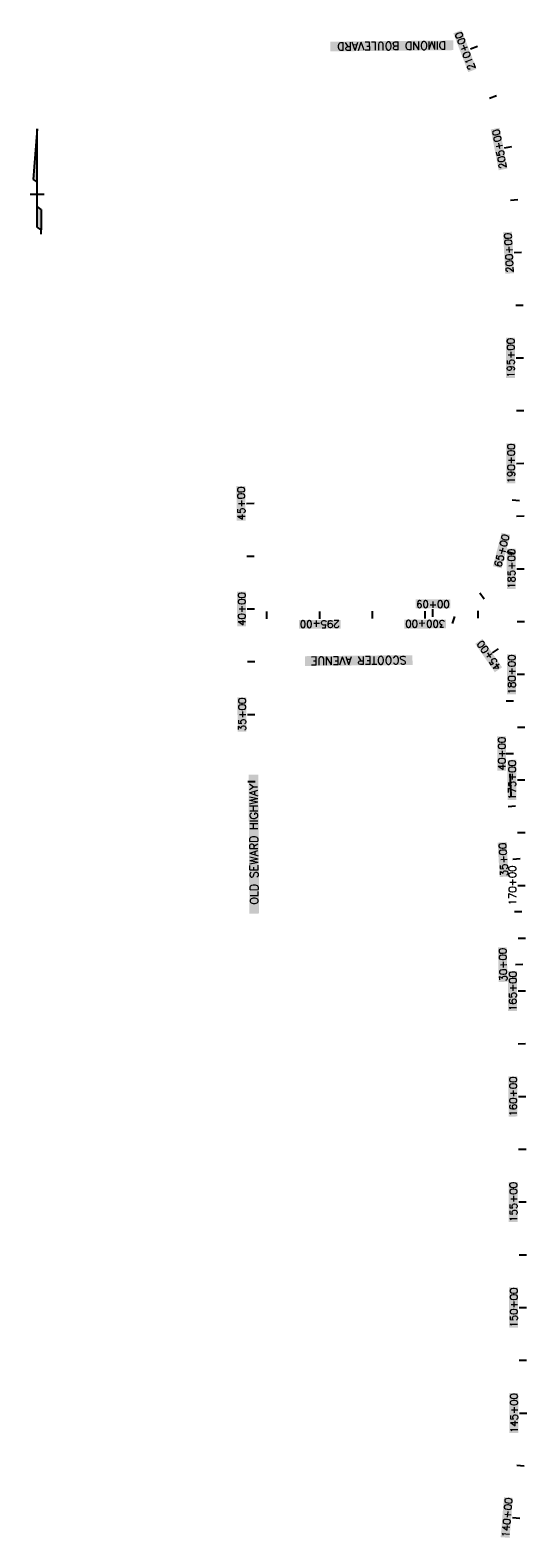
# Model space of a CAD drawing. Extents: x 137493 to 190720, y 74864 to 113208.
# Tile 7 of 7: x 186797 to 190720, y 101301 to 113208. Entities that reach past the tile are written whole.
import ezdxf
from ezdxf.enums import TextEntityAlignment as Align

# ---------------------------------------------------------------- set-up
doc = ezdxf.new("R2010")
doc.units = 0
doc.header["$LTSCALE"] = 250
doc.header["$MEASUREMENT"] = 0
for name, color, linetype in [('ety-MAINLINE', 5, 'Continuous'), ('OS-STALBL', 5, 'Continuous'), ('R1-STALBL', 5, 'Continuous'), ('R2-STALBL', 5, 'Continuous'), ('S-STALBL', 5, 'Continuous'), ('SN', 3, 'Continuous'), ('WL-STALBL', 5, 'Continuous')]:
    doc.layers.add(name, color=color, linetype=linetype)
doc.styles.add('L140', font='ROMANSM.shx', dxfattribs={"height": 60})

# ---------------------------------------------------------------- blocks, each defined once
blk = doc.blocks.new('dotarrow')
for p, q in [((0, 1.244), (-0.077, 0.285)), ((0, -0.619), (0, 1.244)), ((0.134, 0), (-0.134, 0)), ((-0.077, 0.285), (-0.003, 0.232)), ((0.075, -0.285), (0.001, -0.232)), ((0.075, -0.285), (0.075, -0.673)), ((0.075, -0.673), (0, -0.619)), ((0.076, -0.754), (0.076, -0.642))]:
    blk.add_line(p, q)
for points in [[(-0.003, 0.232), (-0.077, 0.285), (0, 1.244)], [(0.001, -0.232), (0.075, -0.285), (0, -0.619), (0.075, -0.673)]]:
    blk.add_solid(points)
blk = doc.blocks.new('lbl_tic')
blk.add_line((0, -0.04165), (0, 0.04165))
blk = doc.blocks.new('sta_tic')
blk.add_line((0, -0.04165), (0, 0.04165))

msp = doc.modelspace()

# ---------------------------------------------------------------- linework, layer by layer
at = {"layer": 'ety-MAINLINE', "color": 155}
for points in [[(190138, 113127), (190139, 113050), (189167, 113117), (189168, 113040)], [(189816, 108272), (189817, 108195), (188967, 108264), (188968, 108187)], [(188605, 106232), (188528, 106231), (188599, 107328), (188522, 107328)]]:
    msp.add_solid(points, dxfattribs=at)
at = {"layer": 'OS-STALBL', "color": 155}
for points in [[(188498, 109334), (188428, 109334), (188496, 109607), (188426, 109607)], [(188502, 108501), (188432, 108501), (188501, 108774), (188431, 108773)], [(188505, 107668), (188435, 107667), (188504, 107940), (188434, 107940)]]:
    msp.add_solid(points, dxfattribs=at)
at = {"layer": 'R1-STALBL', "color": 155}
for points in [[(190524, 108176), (190467, 108137), (190369, 108401), (190312, 108361)], [(190556, 107359), (190486, 107359), (190555, 107632), (190485, 107632)], [(190575, 106524), (190505, 106520), (190559, 106796), (190489, 106792)], [(190567, 105693), (190497, 105691), (190561, 105965), (190491, 105964)]]:
    msp.add_solid(points, dxfattribs=at)
at = {"layer": 'R2-STALBL', "color": 155}
for points in [[(190520, 108958), (190452, 108975), (190588, 109222), (190520, 109239)], [(189842, 108642), (189842, 108712), (190115, 108642), (190114, 108712)]]:
    msp.add_solid(points, dxfattribs=at)
at = {"layer": 'S-STALBL', "color": 155}
for points in [[(189248, 108551), (189248, 108481), (188920, 108550), (188920, 108480)], [(190082, 108553), (190082, 108483), (189753, 108552), (189753, 108482)]]:
    msp.add_solid(points, dxfattribs=at)
at = {"layer": 'WL-STALBL'}
msp.add_line((190329, 113080), (190275, 113059), dxfattribs=at)
msp.add_arc((192586, 107342), 2000, 180.1782, 185.1782, dxfattribs=at)
at = {"layer": 'WL-STALBL', "color": 155}
for points in [[(190322, 112902), (190257, 112876), (190204, 113208), (190139, 113183)], [(190566, 112115), (190497, 112101), (190504, 112437), (190435, 112424)], [(190619, 111288), (190549, 111284), (190602, 111616), (190532, 111612)], [(190626, 110462), (190556, 110462), (190625, 110779), (190555, 110779)], [(190629, 109628), (190559, 109628), (190628, 109946), (190558, 109945)], [(190632, 108795), (190562, 108795), (190631, 109112), (190561, 109112)], [(190634, 107962), (190564, 107962), (190633, 108279), (190563, 108279)], [(190637, 107128), (190567, 107128), (190636, 107446), (190566, 107445)], [(190642, 105462), (190572, 105462), (190641, 105779), (190571, 105779)], [(190645, 104629), (190575, 104628), (190644, 104946), (190574, 104946)], [(190647, 103795), (190577, 103795), (190646, 104112), (190576, 104112)], [(190650, 102962), (190580, 102962), (190649, 103279), (190579, 103279)], [(190652, 102129), (190582, 102128), (190651, 102446), (190581, 102446)], [(190583, 101301), (190513, 101307), (190609, 101617), (190539, 101623)]]:
    msp.add_solid(points, dxfattribs=at)

# ---------------------------------------------------------------- block references
at = {"layer": 'OS-STALBL', "yscale": 700.280112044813, "zscale": 700.2801120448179}
for name, p, xscale, rotation in [('lbl_tic', (188536, 109471), 700.280112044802, 270.331111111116), ('sta_tic', (188538, 109054), 700.280112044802, 270.331111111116), ('lbl_tic', (188540, 108637), 700.2801120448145, 270.1908333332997), ('sta_tic', (188542, 108221), 700.2801120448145, 270.1908333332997), ('lbl_tic', (188543, 107804), 700.2801120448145, 270.1908333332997), ('lbl_tic', (188545, 107275), 700.2801120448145, 270.1908333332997)]:
    msp.add_blockref(name, p, dxfattribs=dict(at, xscale=xscale, rotation=rotation))
at = {"layer": 'R1-STALBL', "yscale": 700.280112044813, "zscale": 700.2801120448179}
for name, p, xscale, rotation in [('sta_tic', (190142, 108549), 700.2801120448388, 342.4238449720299), ('lbl_tic', (190472, 108306), 700.280112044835, 304.7292531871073), ('sta_tic', (190585, 107912), 700.2801120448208, 270.1782254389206), ('lbl_tic', (190586, 107495), 700.2801120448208, 270.1782254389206), ('sta_tic', (190602, 107079), 700.2801120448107, 275.178225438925), ('lbl_tic', (190637, 106664), 700.2801120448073, 273.3455848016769), ('sta_tic', (190650, 106248), 700.2801120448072, 271.3239882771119), ('lbl_tic', (190659, 105831), 700.2801120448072, 271.3239882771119)]:
    msp.add_blockref(name, p, dxfattribs=dict(at, xscale=xscale, rotation=rotation))
at = {"layer": 'R2-STALBL', "yscale": 700.280112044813, "zscale": 700.2801120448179}
for name, p, xscale, rotation in [('sta_tic', (190633, 109494), 700.280112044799, 85.18925526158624), ('lbl_tic', (190590, 109080), 700.28011204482, 75.55773118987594), ('sta_tic', (190365, 108738), 700.2801120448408, 37.86313940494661), ('lbl_tic', (189978, 108605), 700.2801120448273, 0.168547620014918)]:
    msp.add_blockref(name, p, dxfattribs=dict(at, xscale=xscale, rotation=rotation))
at = {"layer": 'S-STALBL', "xscale": 700.2801120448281, "yscale": 700.280112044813, "zscale": 700.2801120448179, "rotation": 0.1685476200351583}
for name, p in [('sta_tic', (188667, 108588)), ('lbl_tic', (189084, 108589)), ('sta_tic', (189501, 108590)), ('lbl_tic', (189917, 108591)), ('sta_tic', (190334, 108593))]:
    msp.add_blockref(name, p, dxfattribs=at)
at = {"layer": 'SN', "xscale": 416.6666666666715, "yscale": 416.6666666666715, "zscale": 416.6666666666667}
msp.add_blockref('dotarrow', (186853, 111911), dxfattribs=at)
at = {"layer": 'WL-STALBL', "yscale": 700.280112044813, "zscale": 700.2801120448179}
for name, p, xscale, rotation in [('sta_tic', (190452, 112681), 700.2801120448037, 291.1016666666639), ('lbl_tic', (190573, 112283), 700.2801120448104, 280.9064213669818), ('sta_tic', (190619, 111869), 700.2801120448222, 274.9216666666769), ('lbl_tic', (190649, 111454), 700.2801120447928, 273.0029908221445), ('sta_tic', (190662, 111037), 700.2801120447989, 270.6156666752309), ('lbl_tic', (190664, 110621), 700.2801120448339, 270.1892552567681), ('sta_tic', (190666, 110204), 700.2801120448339, 270.1892552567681), ('lbl_tic', (190667, 109787), 700.2801120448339, 270.1892552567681), ('sta_tic', (190668, 109371), 700.2801120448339, 270.1892552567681), ('lbl_tic', (190670, 108954), 700.2801120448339, 270.1892552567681), ('sta_tic', (190671, 108537), 700.2801120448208, 270.1782254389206), ('lbl_tic', (190672, 108121), 700.2801120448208, 270.1782254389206), ('sta_tic', (190674, 107704), 700.2801120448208, 270.1782254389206), ('lbl_tic', (190675, 107287), 700.2801120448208, 270.1782254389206), ('sta_tic', (190676, 106871), 700.2801120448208, 270.1782254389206), ('lbl_tic', (190677, 106454), 700.2801120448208, 270.1782254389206), ('sta_tic', (190679, 106037), 700.2801120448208, 270.1782254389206), ('lbl_tic', (190680, 105621), 700.2801120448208, 270.1782254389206), ('sta_tic', (190681, 105204), 700.2801120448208, 270.1782254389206), ('lbl_tic', (190683, 104787), 700.2801120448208, 270.1782254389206), ('sta_tic', (190684, 104371), 700.2801120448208, 270.1782254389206), ('lbl_tic', (190685, 103954), 700.2801120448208, 270.1782254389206), ('sta_tic', (190687, 103537), 700.2801120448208, 270.1782254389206), ('lbl_tic', (190688, 103121), 700.2801120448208, 270.1782254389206), ('sta_tic', (190689, 102704), 700.2801120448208, 270.1782254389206), ('lbl_tic', (190690, 102287), 700.2801120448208, 270.1782254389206), ('sta_tic', (190669, 101871), 700.2801120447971, 85.29266988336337), ('lbl_tic', (190635, 101456), 700.2801120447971, 85.29266988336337)]:
    msp.add_blockref(name, p, dxfattribs=dict(at, xscale=xscale, rotation=rotation))

# ---------------------------------------------------------------- texts
at = {"layer": 'ety-MAINLINE', "style": 'L140'}
for s, rotation, p in [('DIMOND BOULEVARD', 180.5839, (189653, 113083)), ('SCOOTER AVENUE', 180.5839, (189392, 108229)), ('OLD SEWARD HIGHWAY', 90.2919, (188564, 106780))]:
    msp.add_text(s, height=64.1, rotation=rotation, dxfattribs=at).set_placement(p, align=Align.MIDDLE)
at = {"layer": 'OS-STALBL', "style": 'L140'}
for s, rotation, p in [('45+00', 90.3311, (188511, 109471)), ('40+00', 90.1908, (188515, 108637)), ('35+00', 90.1908, (188518, 107804))]:
    msp.add_text(s, height=58.3, rotation=rotation, dxfattribs=at).set_placement(p, align=Align.BOTTOM_CENTER)
at = {"layer": 'R1-STALBL', "style": 'L140'}
for s, rotation, p in [('45+00', 124.7293, (190458, 108296)), ('40+00', 90.1782, (190569, 107495)), ('35+00', 93.3456, (190581, 106661)), ('30+00', 91.324, (190578, 105829))]:
    msp.add_text(s, height=58.3, rotation=rotation, dxfattribs=at).set_placement(p, align=Align.BOTTOM_CENTER)
at = {"layer": 'R2-STALBL', "style": 'L140'}
for s, rotation, p in [('65+00', 75.5577, (190567, 109086)), ('60+00', 0.1685, (189978, 108628))]:
    msp.add_text(s, height=58.3, rotation=rotation, dxfattribs=at).set_placement(p, align=Align.BOTTOM_CENTER)
at = {"layer": 'S-STALBL', "style": 'L140'}
for s, p in [('295+00', (189084, 108564)), ('300+00', (189917, 108566))]:
    msp.add_text(s, height=58.3, rotation=180.1685, dxfattribs=at).set_placement(p, align=Align.BOTTOM_CENTER)
at = {"layer": 'WL-STALBL', "style": 'L140'}
for s, rotation, p in [('210+00', 111.1017, (190276, 113060)), ('205+00', 100.9064, (190549, 112278)), ('200+00', 93.003, (190624, 111452)), ('195+00', 90.1893, (190639, 110620)), ('190+00', 90.1893, (190642, 109787)), ('185+00', 90.1893, (190645, 108954)), ('180+00', 90.1782, (190647, 108120)), ('175+00', 90.1782, (190650, 107287)), ('170+00', 90.1782, (190652, 106454)), ('165+00', 90.1782, (190655, 105620)), ('160+00', 90.1782, (190658, 104787)), ('155+00', 90.1782, (190660, 103954)), ('150+00', 90.1782, (190663, 103120)), ('145+00', 90.1782, (190665, 102287)), ('140+00', 85.2927, (190610, 101458))]:
    msp.add_text(s, height=58.3, rotation=rotation, dxfattribs=at).set_placement(p, align=Align.BOTTOM_CENTER)

doc.saveas('drawing.dxf')
